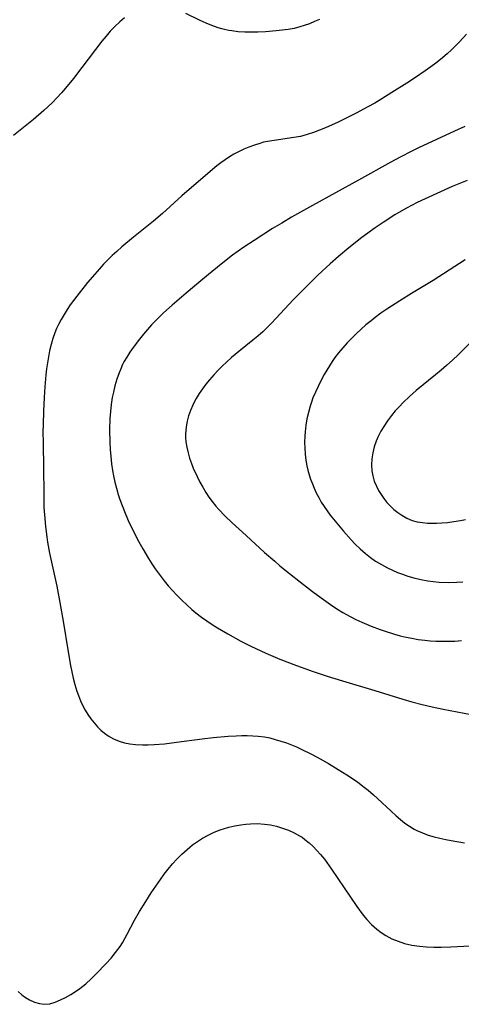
# Model space of a CAD drawing. Header units: inches. Extents: x 1073367 to 1082519, y 1569854 to 1574957.
# Tile 11 of 256: x 1074272 to 1074392, y 1572178 to 1572446. Entities that reach past the tile are written whole.
import ezdxf

# ---------------------------------------------------------------- set-up
doc = ezdxf.new("R2010")
doc.units = ezdxf.units.IN
doc.header["$MEASUREMENT"] = 0
doc.layers.add('CGG_CurvaNivelLidar_v1', color=7, linetype='Continuous', lineweight=30, true_color=0x008008)

msp = doc.modelspace()

# ---------------------------------------------------------------- linework, layer by layer
at = {"layer": 'CGG_CurvaNivelLidar_v1'}
for points in [[(1074300.269, 1572446.9858, 64), (1074298.9762, 1572445.9563, 64), (1074297.568, 1572444.647, 64), (1074296.3611, 1572443.3713, 64), (1074295.2028, 1572442.0121, 64), (1074294.084, 1572440.6025, 64), (1074288.6514, 1572433.4705, 64), (1074286.3423, 1572430.5006, 64), (1074284.194, 1572427.865, 64), (1074283.0317, 1572426.5156, 64), (1074281.8387, 1572425.1978, 64), (1074280.6081, 1572423.9191, 64), (1074279.3494, 1572422.7003, 64), (1074278.2693, 1572421.7146, 64), (1074275.4073, 1572419.2786, 64), (1074269.985, 1572414.8957, 64)], [(1074353.3975, 1572446.5656, 64), (1074352.0286, 1572445.9599, 64), (1074350.6476, 1572445.3957, 64), (1074349.2499, 1572444.8893, 64), (1074348.068, 1572444.525, 64), (1074346.4725, 1572444.1342, 64), (1074344.8533, 1572443.8317, 64), (1074343.2166, 1572443.5981, 64), (1074341.5677, 1572443.4186, 64), (1074338.6638, 1572443.2055, 64), (1074336.6069, 1572443.1212, 64), (1074334.8139, 1572443.0962, 64), (1074333.0276, 1572443.1275, 64), (1074331.2525, 1572443.2313, 64), (1074329.4936, 1572443.4292, 64), (1074328.6691, 1572443.5635, 64), (1074327.8818, 1572443.7214, 64), (1074326.8028, 1572443.9863, 64), (1074325.7351, 1572444.3003, 64), (1074324.0826, 1572444.8778, 64), (1074322.4573, 1572445.5392, 64), (1074320.8595, 1572446.2661, 64), (1074316.9879, 1572448.1422, 64)], [(1074393.4171, 1572442.5915, 64.5), (1074391.5302, 1572440.4903, 64.5), (1074390.4513, 1572439.3701, 64.5), (1074389.3418, 1572438.2814, 64.5), (1074388.2002, 1572437.2273, 64.5), (1074386.3756, 1572435.674, 64.5), (1074385.058, 1572434.6327, 64.5), (1074383.7136, 1572433.6236, 64.5), (1074382.1594, 1572432.5111, 64.5), (1074379.5712, 1572430.7517, 64.5), (1074377.2027, 1572429.2057, 64.5), (1074373.1275, 1572426.618, 64.5), (1074370.399, 1572424.9375, 64.5), (1074368.4411, 1572423.7778, 64.5), (1074366.5448, 1572422.7057, 64.5), (1074363.3741, 1572421.0055, 64.5), (1074360.1235, 1572419.3557, 64.5), (1074358.4616, 1572418.5546, 64.5), (1074355.0508, 1572417.0316, 64.5), (1074353.3884, 1572416.3509, 64.5), (1074351.7158, 1572415.7226, 64.5), (1074350.0285, 1572415.1665, 64.5), (1074348.2008, 1572414.6795, 64.5), (1074346.4184, 1572414.3342, 64.5), (1074341.0108, 1572413.5974, 64.5), (1074339.223, 1572413.2938, 64.5), (1074338.1514, 1572413.0584, 64.5), (1074337.1127, 1572412.782, 64.5), (1074335.6319, 1572412.3129, 64.5), (1074334.1721, 1572411.7704, 64.5), (1074332.7351, 1572411.1607, 64.5), (1074331.3241, 1572410.4864, 64.5), (1074330.0751, 1572409.8205, 64.5), (1074328.8555, 1572409.0978, 64.5), (1074327.669, 1572408.316, 64.5), (1074326.5121, 1572407.4833, 64.5), (1074325.3803, 1572406.6086, 64.5), (1074324.2368, 1572405.6727, 64.5), (1074315.8982, 1572398.471, 64.5), (1074310.5735, 1572393.6966, 64.5), (1074308.1167, 1572391.5573, 64.5), (1074302.6817, 1572387.2028, 64.5), (1074299.5035, 1572384.5502, 64.5), (1074298.1119, 1572383.3147, 64.5), (1074296.8891, 1572382.1722, 64.5), (1074294.5252, 1572379.803, 64.5), (1074293.3864, 1572378.5769, 64.5), (1074292.1349, 1572377.1563, 64.5), (1074290.1766, 1572374.8132, 64.5), (1074287.2727, 1572371.1488, 64.5), (1074285.456, 1572368.7066, 64.5), (1074284.599, 1572367.4566, 64.5), (1074283.7583, 1572366.1242, 64.5), (1074282.975, 1572364.7621, 64.5), (1074282.2533, 1572363.3713, 64.5), (1074281.7407, 1572362.2707, 64.5), (1074281.277, 1572361.1502, 64.5), (1074280.7159, 1572359.5401, 64.5), (1074280.2438, 1572357.896, 64.5), (1074279.8418, 1572356.2264, 64.5), (1074279.496, 1572354.538, 64.5), (1074279.2187, 1572352.947, 64.5), (1074278.9853, 1572351.3125, 64.5), (1074278.7926, 1572349.6682, 64.5), (1074278.4945, 1572346.3609, 64.5), (1074278.3026, 1572343.4678, 64.5), (1074278.1271, 1572339.73, 64.5), (1074278.0269, 1572335.9894, 64.5), (1074278.0115, 1572334.1192, 64.5), (1074278.0408, 1572331.1997, 64.5), (1074278.1911, 1572324.019, 64.5), (1074278.2137, 1572317.4928, 64.5), (1074278.2909, 1572313.5062, 64.5), (1074278.3996, 1572311.478, 64.5), (1074278.6757, 1572308.3174, 64.5), (1074279.0367, 1572305.4529, 64.5), (1074279.2586, 1572304.0262, 64.5), (1074279.8101, 1572301.0737, 64.5), (1074281.7733, 1572292.0791, 64.5), (1074282.6379, 1572287.6215, 64.5), (1074283.6387, 1572281.9855, 64.5), (1074284.7512, 1572274.6944, 64.5), (1074285.5039, 1572270.3823, 64.5), (1074286.2491, 1572266.9435, 64.5), (1074286.6868, 1572265.2485, 64.5), (1074287.2393, 1572263.409, 64.5), (1074287.6657, 1572262.1922, 64.5), (1074288.2294, 1572260.8038, 64.5), (1074288.8647, 1572259.4541, 64.5), (1074289.535, 1572258.2121, 64.5), (1074290.268, 1572257.0143, 64.5), (1074291.0633, 1572255.8668, 64.5), (1074291.9381, 1572254.7583, 64.5), (1074292.8754, 1572253.7156, 64.5), (1074293.8072, 1572252.8064, 64.5), (1074294.7913, 1572251.9701, 64.5), (1074295.8293, 1572251.2185, 64.5), (1074297.2757, 1572250.3821, 64.5), (1074298.8116, 1572249.7333, 64.5), (1074300.2445, 1572249.3259, 64.5), (1074301.7289, 1572249.0518, 64.5), (1074303.2517, 1572248.8824, 64.5), (1074305.128, 1572248.7894, 64.5), (1074306.7223, 1572248.7902, 64.5), (1074308.3299, 1572248.8522, 64.5), (1074311.1258, 1572249.0784, 64.5), (1074314.4386, 1572249.4643, 64.5), (1074321.3707, 1572250.3945, 64.5), (1074324.3811, 1572250.7463, 64.5), (1074328.4992, 1572251.1228, 64.5), (1074330.7054, 1572251.2454, 64.5), (1074332.2068, 1572251.2905, 64.5), (1074333.7027, 1572251.2974, 64.5), (1074335.1912, 1572251.2557, 64.5), (1074336.6703, 1572251.1524, 64.5), (1074338.3722, 1572250.9353, 64.5), (1074339.8653, 1572250.6441, 64.5), (1074341.3434, 1572250.272, 64.5), (1074342.8687, 1572249.8139, 64.5), (1074344.3802, 1572249.2952, 64.5), (1074345.7353, 1572248.7806, 64.5), (1074347.0784, 1572248.2262, 64.5), (1074348.4082, 1572247.6333, 64.5), (1074351.2069, 1572246.2461, 64.5), (1074352.7633, 1572245.4092, 64.5), (1074355.8418, 1572243.661, 64.5), (1074358.4898, 1572242.078, 64.5), (1074360.8364, 1572240.5948, 64.5), (1074363.7053, 1572238.6465, 64.5), (1074365.2175, 1572237.531, 64.5), (1074366.6929, 1572236.3713, 64.5), (1074368.1282, 1572235.1666, 64.5), (1074369.2278, 1572234.1844, 64.5), (1074372.9437, 1572230.6659, 64.5), (1074374.3319, 1572229.3907, 64.5), (1074375.4858, 1572228.3917, 64.5), (1074376.6686, 1572227.447, 64.5), (1074377.8908, 1572226.5755, 64.5), (1074379.1647, 1572225.7996, 64.5), (1074379.9506, 1572225.3932, 64.5), (1074381.4606, 1572224.7377, 64.5), (1074383.0253, 1572224.1855, 64.5), (1074384.6319, 1572223.7132, 64.5), (1074386.2323, 1572223.312, 64.5), (1074387.8561, 1572222.9599, 64.5), (1074389.3245, 1572222.68, 64.5), (1074392.9298, 1572222.0894, 64.5)], [(1074393.0167, 1572417.3802, 65), (1074390.2254, 1572416.0612, 65), (1074380.3812, 1572411.5293, 65), (1074378.6042, 1572410.6765, 65), (1074375.3565, 1572409.0337, 65), (1074372.8425, 1572407.6886, 65), (1074363.9909, 1572402.7588, 65), (1074351.4757, 1572395.8668, 65), (1074345.786, 1572392.6516, 65), (1074343.0853, 1572391.0457, 65), (1074340.6181, 1572389.5187, 65), (1074335.6032, 1572386.3314, 65), (1074332.7693, 1572384.4307, 65), (1074329.7079, 1572382.2511, 65), (1074327.06, 1572380.2408, 65), (1074324.1054, 1572377.8732, 65), (1074321.5624, 1572375.7607, 65), (1074317.056, 1572371.9409, 65), (1074313.2757, 1572368.666, 65), (1074310.8945, 1572366.5232, 65), (1074308.592, 1572364.3068, 65), (1074307.6456, 1572363.323, 65), (1074306.493, 1572362.052, 65), (1074305.3788, 1572360.7494, 65), (1074304.301, 1572359.4198, 65), (1074302.5807, 1572357.1368, 65), (1074301.6889, 1572355.8444, 65), (1074300.8527, 1572354.5223, 65), (1074300.0881, 1572353.1631, 65), (1074299.7291, 1572352.4488, 65), (1074299.2187, 1572351.3261, 65), (1074298.7563, 1572350.181, 65), (1074298.1544, 1572348.4563, 65), (1074297.6392, 1572346.6983, 65), (1074297.2062, 1572344.9136, 65), (1074296.9209, 1572343.4691, 65), (1074296.6388, 1572341.611, 65), (1074296.4256, 1572339.67, 65), (1074296.2785, 1572337.7179, 65), (1074296.1682, 1572334.6448, 65), (1074296.2146, 1572331.335, 65), (1074296.3209, 1572329.3414, 65), (1074296.4834, 1572327.3529, 65), (1074296.7067, 1572325.3725, 65), (1074296.9762, 1572323.5606, 65), (1074297.2415, 1572322.1347, 65), (1074297.6208, 1572320.424, 65), (1074298.0573, 1572318.7264, 65), (1074298.5467, 1572317.0427, 65), (1074298.9741, 1572315.712, 65), (1074299.7472, 1572313.556, 65), (1074300.208, 1572312.39, 65), (1074301.2484, 1572309.9633, 65), (1074302.4284, 1572307.4534, 65), (1074303.1119, 1572306.0966, 65), (1074303.818, 1572304.7511, 65), (1074305.2319, 1572302.1857, 65), (1074306.794, 1572299.5457, 65), (1074307.6808, 1572298.1459, 65), (1074308.6019, 1572296.7702, 65), (1074309.9455, 1572294.9114, 65), (1074311.0441, 1572293.5107, 65), (1074312.1711, 1572292.1571, 65), (1074313.334, 1572290.8346, 65), (1074314.5333, 1572289.5458, 65), (1074315.849, 1572288.218, 65), (1074317.2063, 1572286.934, 65), (1074318.6057, 1572285.6976, 65), (1074319.7131, 1572284.7836, 65), (1074321.2377, 1572283.6133, 65), (1074322.6633, 1572282.5935, 65), (1074324.1176, 1572281.613, 65), (1074325.5976, 1572280.6702, 65), (1074328.3737, 1572279.0219, 65), (1074331.9465, 1572277.0464, 65), (1074334.6726, 1572275.6838, 65), (1074338.7782, 1572273.7881, 65), (1074342.5961, 1572272.1549, 65), (1074347.1526, 1572270.373, 65), (1074351.6413, 1572268.777, 65), (1074355.4833, 1572267.5022, 65), (1074359.6556, 1572266.1894, 65), (1074368.4438, 1572263.5574, 65), (1074376.0971, 1572261.1837, 65), (1074378.5999, 1572260.4647, 65), (1074381.3797, 1572259.7616, 65), (1074384.1014, 1572259.1498, 65), (1074387.055, 1572258.5347, 65), (1074394.7171, 1572257.0423, 65)], [(1074393.614, 1572402.6294, 65.5), (1074389.5577, 1572401.0183, 65.5), (1074385.3293, 1572399.1453, 65.5), (1074380.0504, 1572396.6469, 65.5), (1074378.6104, 1572395.9168, 65.5), (1074376.922, 1572395.0111, 65.5), (1074373.9611, 1572393.2858, 65.5), (1074370.789, 1572391.2375, 65.5), (1074368.5442, 1572389.7116, 65.5), (1074364.9242, 1572387.0885, 65.5), (1074361.3476, 1572384.3092, 65.5), (1074358.5374, 1572381.9405, 65.5), (1074356.2994, 1572379.9433, 65.5), (1074352.9461, 1572376.8061, 65.5), (1074349.5413, 1572373.4636, 65.5), (1074346.3245, 1572370.1611, 65.5), (1074340.277, 1572363.7295, 65.5), (1074339.263, 1572362.7014, 65.5), (1074337.9233, 1572361.4174, 65.5), (1074336.609, 1572360.2492, 65.5), (1074335.2593, 1572359.1173, 65.5), (1074331.3788, 1572356.0111, 65.5), (1074329.3653, 1572354.352, 65.5), (1074328.0028, 1572353.1482, 65.5), (1074326.8487, 1572352.0511, 65.5), (1074325.7309, 1572350.9179, 65.5), (1074324.6489, 1572349.7522, 65.5), (1074323.4259, 1572348.3426, 65.5), (1074322.4291, 1572347.1056, 65.5), (1074321.4819, 1572345.8375, 65.5), (1074320.5933, 1572344.5369, 65.5), (1074319.7767, 1572343.2005, 65.5), (1074319.4252, 1572342.5641, 65.5), (1074318.8348, 1572341.3781, 65.5), (1074318.2311, 1572339.9479, 65.5), (1074317.7274, 1572338.4883, 65.5), (1074317.3281, 1572337.0061, 65.5), (1074317.0449, 1572335.5064, 65.5), (1074316.9291, 1572334.5008, 65.5), (1074316.8776, 1572333.4913, 65.5), (1074316.8959, 1572332.4508, 65.5), (1074316.9821, 1572331.4104, 65.5), (1074317.2137, 1572329.9123, 65.5), (1074317.5522, 1572328.421, 65.5), (1074317.9796, 1572326.9393, 65.5), (1074318.4841, 1572325.4704, 65.5), (1074318.9915, 1572324.1766, 65.5), (1074320.0181, 1572321.9035, 65.5), (1074320.7661, 1572320.4393, 65.5), (1074321.5675, 1572319.0015, 65.5), (1074322.4237, 1572317.5953, 65.5), (1074323.2705, 1572316.3243, 65.5), (1074324.1681, 1572315.0894, 65.5), (1074325.1184, 1572313.8948, 65.5), (1074325.955, 1572312.9304, 65.5), (1074327.6235, 1572311.1902, 65.5), (1074329.6269, 1572309.2972, 65.5), (1074333.4193, 1572305.865, 65.5), (1074338.4331, 1572301.2579, 65.5), (1074341.1873, 1572298.8109, 65.5), (1074342.5866, 1572297.6142, 65.5), (1074345.198, 1572295.474, 65.5), (1074348.1706, 1572293.1335, 65.5), (1074351.4515, 1572290.6265, 65.5), (1074353.8779, 1572288.8275, 65.5), (1074357.0128, 1572286.6146, 65.5), (1074358.6124, 1572285.5645, 65.5), (1074359.7629, 1572284.8565, 65.5), (1074361.7635, 1572283.7365, 65.5), (1074363.3296, 1572282.9481, 65.5), (1074364.9216, 1572282.2105, 65.5), (1074367.5175, 1572281.1202, 65.5), (1074369.8859, 1572280.2317, 65.5), (1074371.2753, 1572279.7532, 65.5), (1074373.8683, 1572278.9439, 65.5), (1074375.4155, 1572278.5202, 65.5), (1074376.9733, 1572278.1433, 65.5), (1074378.5415, 1572277.8191, 65.5), (1074380.3047, 1572277.5264, 65.5), (1074382.078, 1572277.3022, 65.5), (1074383.598, 1572277.1613, 65.5), (1074385.1217, 1572277.0644, 65.5), (1074386.7919, 1572277.0088, 65.5), (1074388.4637, 1572277.0116, 65.5), (1074390.2691, 1572277.0847, 65.5), (1074392.0754, 1572277.2109, 65.5)], [(1074393.0946, 1572380.9765, 66), (1074384.3361, 1572375.4225, 66), (1074378.4931, 1572371.8509, 66), (1074375.2817, 1572369.8514, 66), (1074371.735, 1572367.5342, 66), (1074370.1357, 1572366.4345, 66), (1074368.5656, 1572365.2979, 66), (1074367.4357, 1572364.4294, 66), (1074366.014, 1572363.2566, 66), (1074364.7164, 1572362.1013, 66), (1074363.4546, 1572360.9057, 66), (1074362.2245, 1572359.6767, 66), (1074360.9757, 1572358.3645, 66), (1074359.7654, 1572357.0182, 66), (1074358.6031, 1572355.6324, 66), (1074357.6133, 1572354.3517, 66), (1074356.8533, 1572353.2859, 66), (1074356.095, 1572352.1377, 66), (1074354.6848, 1572349.7712, 66), (1074353.7667, 1572348.0655, 66), (1074352.9928, 1572346.5161, 66), (1074352.2716, 1572344.9439, 66), (1074351.6172, 1572343.3457, 66), (1074351.222, 1572342.2524, 66), (1074350.864, 1572341.1469, 66), (1074350.3811, 1572339.4168, 66), (1074349.9806, 1572337.6674, 66), (1074349.6642, 1572335.9037, 66), (1074349.4414, 1572334.1295, 66), (1074349.353, 1572332.9395, 66), (1074349.3149, 1572331.3093, 66), (1074349.3621, 1572329.6789, 66), (1074349.4873, 1572328.0527, 66), (1074349.6885, 1572326.4354, 66), (1074349.9697, 1572324.8323, 66), (1074350.241, 1572323.6365, 66), (1074350.5811, 1572322.4176, 66), (1074350.9768, 1572321.2136, 66), (1074351.4424, 1572319.9693, 66), (1074351.9561, 1572318.7416, 66), (1074352.5152, 1572317.5321, 66), (1074353.1772, 1572316.234, 66), (1074353.8916, 1572314.963, 66), (1074354.6599, 1572313.7228, 66), (1074355.4691, 1572312.5374, 66), (1074356.3252, 1572311.3829, 66), (1074358.0732, 1572309.2173, 66), (1074359.9362, 1572307.0097, 66), (1074361.9856, 1572304.6991, 66), (1074363.1145, 1572303.5092, 66), (1074364.4707, 1572302.1837, 66), (1074365.8884, 1572300.9333, 66), (1074367.2584, 1572299.8631, 66), (1074368.6869, 1572298.875, 66), (1074370.2905, 1572297.9017, 66), (1074371.947, 1572297.019, 66), (1074373.287, 1572296.383, 66), (1074374.6506, 1572295.7989, 66), (1074376.035, 1572295.2671, 66), (1074377.4384, 1572294.791, 66), (1074379.1032, 1572294.3144, 66), (1074381.0056, 1572293.88, 66), (1074382.9292, 1572293.5372, 66), (1074384.4842, 1572293.3234, 66), (1074386.0458, 1572293.1667, 66), (1074388.4355, 1572293.0539, 66), (1074390.835, 1572293.1099, 66), (1074392.4234, 1572293.2216, 66)], [(1074396.5159, 1572360.4964, 66.5), (1074391.1737, 1572355.152, 66.5), (1074389.7483, 1572353.7776, 66.5), (1074388.0212, 1572352.1963, 66.5), (1074386.5231, 1572350.9133, 66.5), (1074384.9938, 1572349.6583, 66.5), (1074379.7313, 1572345.4121, 66.5), (1074377.8994, 1572343.7956, 66.5), (1074376.1781, 1572342.1168, 66.5), (1074375.0984, 1572340.9778, 66.5), (1074374.057, 1572339.8068, 66.5), (1074373.0597, 1572338.6033, 66.5), (1074371.9399, 1572337.1252, 66.5), (1074370.9054, 1572335.5998, 66.5), (1074370.1413, 1572334.3269, 66.5), (1074369.2867, 1572332.6455, 66.5), (1074368.8526, 1572331.6077, 66.5), (1074368.3126, 1572330.0097, 66.5), (1074367.9099, 1572328.3847, 66.5), (1074367.6523, 1572326.746, 66.5), (1074367.5589, 1572325.1063, 66.5), (1074367.6566, 1572323.4949, 66.5), (1074367.9074, 1572322.1303, 66.5), (1074368.3372, 1572320.6871, 66.5), (1074368.9118, 1572319.2845, 66.5), (1074369.4991, 1572318.1375, 66.5), (1074370.1675, 1572317.0289, 66.5), (1074370.9074, 1572315.9626, 66.5), (1074371.7743, 1572314.8727, 66.5), (1074372.714, 1572313.8492, 66.5), (1074373.681, 1572312.9426, 66.5), (1074374.7075, 1572312.114, 66.5), (1074375.7886, 1572311.3714, 66.5), (1074377.1982, 1572310.5885, 66.5), (1074378.6842, 1572309.9818, 66.5), (1074380.0307, 1572309.6168, 66.5), (1074381.4221, 1572309.3801, 66.5), (1074382.8472, 1572309.2465, 66.5), (1074383.8374, 1572309.2047, 66.5), (1074385.3, 1572309.2079, 66.5), (1074386.7752, 1572309.2791, 66.5), (1074388.2579, 1572309.4117, 66.5), (1074390.0269, 1572309.6432, 66.5), (1074391.7958, 1572309.942, 66.5), (1074393.1496, 1572310.2093, 66.5)], [(1074271.2379, 1572181.5145, 64), (1074272.2593, 1572180.5957, 64), (1074273.2773, 1572179.8886, 64), (1074274.3581, 1572179.2708, 64), (1074275.6836, 1572178.6493, 64), (1074277.0432, 1572178.2054, 64), (1074278.4345, 1572178.0239, 64), (1074279.8629, 1572178.1729, 64), (1074281.3184, 1572178.5926, 64), (1074282.7974, 1572179.2039, 64), (1074284.1822, 1572179.8892, 64), (1074285.5688, 1572180.67, 64), (1074286.8405, 1572181.4718, 64), (1074288.0885, 1572182.3453, 64), (1074289.7058, 1572183.6264, 64), (1074291.1454, 1572184.9289, 64), (1074292.5343, 1572186.3021, 64), (1074295.2541, 1572189.1609, 64), (1074296.5759, 1572190.6377, 64), (1074297.828, 1572192.1661, 64), (1074299.0203, 1572193.8308, 64), (1074299.6515, 1572194.8239, 64), (1074300.9634, 1572197.1296, 64), (1074302.9897, 1572200.9452, 64), (1074304.3235, 1572203.3208, 64), (1074306.0124, 1572206.0909, 64), (1074307.5232, 1572208.3801, 64), (1074310.047, 1572212.0534, 64), (1074311.0794, 1572213.4793, 64), (1074312.1856, 1572214.91, 64), (1074313.3409, 1572216.298, 64), (1074314.5487, 1572217.6359, 64), (1074315.8942, 1572218.9914, 64), (1074317.3032, 1572220.2743, 64), (1074318.7767, 1572221.4744, 64), (1074319.8288, 1572222.2419, 64), (1074321.5152, 1572223.3213, 64), (1074323.0836, 1572224.1821, 64), (1074324.6998, 1572224.9473, 64), (1074326.3579, 1572225.6128, 64), (1074327.4992, 1572226.0005, 64), (1074328.6565, 1572226.3351, 64), (1074330.2992, 1572226.7115, 64), (1074331.9609, 1572226.9926, 64), (1074333.2851, 1572227.1534, 64), (1074334.6128, 1572227.2559, 64), (1074336.5256, 1572227.2883, 64), (1074338.4281, 1572227.1706, 64), (1074340.0609, 1572226.9343, 64), (1074341.6713, 1572226.582, 64), (1074343.3338, 1572226.0965, 64), (1074344.9557, 1572225.4995, 64), (1074346.5259, 1572224.7897, 64), (1074347.9505, 1572224.0037, 64), (1074348.6227, 1572223.5722, 64), (1074349.4369, 1572222.9901, 64), (1074350.5714, 1572222.0674, 64), (1074351.6523, 1572221.0687, 64), (1074352.6841, 1572220.0062, 64), (1074353.6693, 1572218.8883, 64), (1074354.736, 1572217.5592, 64), (1074356.6793, 1572214.8843, 64), (1074363.571, 1572204.7057, 64), (1074365.3117, 1572202.3564, 64), (1074366.2822, 1572201.1832, 64), (1074367.6097, 1572199.7664, 64), (1074369.0351, 1572198.4737, 64), (1074370.2195, 1572197.569, 64), (1074371.4683, 1572196.7635, 64), (1074373.1009, 1572195.9111, 64), (1074374.8106, 1572195.2052, 64), (1074376.5811, 1572194.635, 64), (1074378.5808, 1572194.1664, 64), (1074380.6274, 1572193.8665, 64), (1074382.5748, 1572193.7075, 64), (1074384.544, 1572193.6354, 64), (1074386.5273, 1572193.6286, 64), (1074389.2327, 1572193.6965, 64), (1074394.4695, 1572193.931, 64)]]:
    msp.add_polyline3d(points, dxfattribs=at)

doc.saveas('drawing.dxf')
